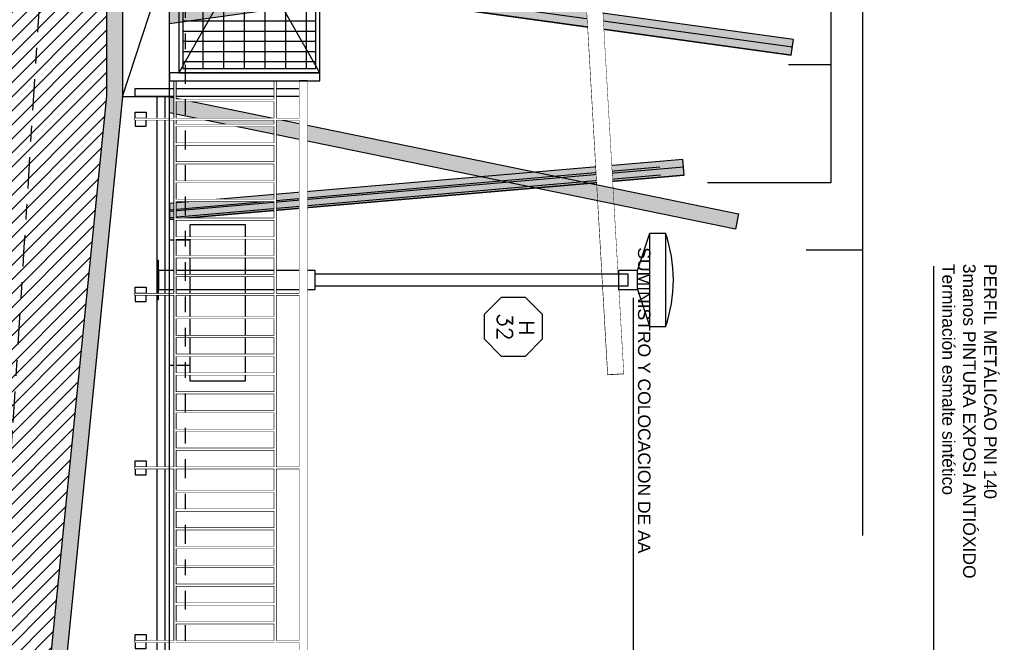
# Model space of a CAD drawing. Header units: millimetres. Extents: x 4617 to 4884, y 1258 to 1784.
# Tile 166 of 168: x 4658.14 to 4664.44, y 1596.31 to 1600.29. Entities that reach past the tile are written whole.
import ezdxf
from ezdxf.enums import TextEntityAlignment as Align

# ---------------------------------------------------------------- set-up
doc = ezdxf.new("R2010")
doc.units = ezdxf.units.MM
doc.header["$LTSCALE"] = 0.4
doc.set_wipeout_variables(frame=1)
doc.linetypes.add('DASHDOT', pattern=[1, 0.5, -0.25, 0, -0.25])
for name, color, linetype in [('00 AC - ABERTURAS ALUMINIO - HATCH', 254, 'Continuous'), ('00 AC - ABERTURAS ALUMINIO - TIPO', 3, 'Continuous'), ('00 AC - CUBIERTA', 1, 'Continuous'), ('00 AC - EQUIP SSHH', 4, 'Continuous'), ('00 AC - PILARES', 4, 'Continuous'), ('00 AC - SUELO', 1, 'Continuous'), ('00 AC - SUELO HATCH', 253, 'Continuous'), ('00 AC - TEXTOS', 3, 'Continuous'), ('200', 6, 'Continuous'), ('A HERRERÍA', 4, 'Continuous'), ('A PROYECCION', 8, 'Continuous'), ('A PROYECCION 2', 2, 'Continuous'), ('Hatch 354', 254, 'Continuous'), ('TXT', 3, 'Continuous'), ('TXT COTA', 3, 'Continuous')]:
    doc.layers.add(name, color=color, linetype=linetype)
doc.styles.add('arial', font='arial.ttf')
doc.styles.add('ROMANS', font='romans', dxfattribs={"height": 2})
doc.styles.add('SaAS simplex', font='simplex.shx', dxfattribs={"width": 0.8})
doc.dimstyles.new('COTAS 125', dxfattribs={"dimscale": 0.01, "dimtxt": 15, "dimasz": 8, "dimexe": 5, "dimexo": 20, "dimgap": 10, "dimtad": 0, "dimzin": 9, "dimdsep": 46, "dimtxsty": 'SaAS simplex', "dimblk": 'OBLIQUE', "dimcen": 0, "dimclrd": 8, "dimclre": 8, "dimclrt": 256, "dimadec": 1, "dimazin": 0, "dimtfac": 1, "dimtmove": 2, "dimatfit": 3, "dimldrblk": 'OBLIQUE', "dimfxl": 10, "dimlwd": -1, "dimlwe": -1, "dimarcsym": 0})

# ---------------------------------------------------------------- blocks, each defined once
blk = doc.blocks.new('Pergola de colores')
at = {"layer": '00 AC - PILARES'}
h = blk.add_hatch(color=140, dxfattribs=at)
h.dxf.hatch_style = 1
h.paths.add_polyline_path([(-2.5844, -2.9004), (-2.0346, 1.0718), (-2.1337, 1.0855), (-2.6854, -2.9004)])
h = blk.add_hatch(color=51, dxfattribs=at)
h.dxf.hatch_style = 1
h.paths.add_polyline_path([(-3.2171, -2.9018), (-3.115, -2.9018), (-3.863, 0.7095), (-3.9609, 0.6892)])
h = blk.add_hatch(color=80, dxfattribs=at)
h.dxf.hatch_style = 1
h.paths.add_polyline_path([(-1.2678, 0.3866), (-1.3674, 0.3779), (-1.0854, -2.9018), (-0.9841, -2.9018)])
at = {"layer": '00 AC - CUBIERTA', "color": 3}
blk.add_lwpolyline([(-4.4868, -0.3592), (0.0058, -0.0998), (0, 0), (-4.4925, -0.2593)], close=True, dxfattribs=at)
at = {"layer": '00 AC - PILARES'}
for p, q in [((-2.0841, 1.0786), (-2.6349, -2.9004)), ((-2.0841, 1.0786), (-2.6349, -2.9004)), ((-2.0346, 1.0718), (-2.5844, -2.9004)), ((-3.115, -2.9018), (-3.863, 0.7095)), ((-3.115, -2.9018), (-3.863, 0.7095)), ((-3.2171, -2.9018), (-3.9609, 0.6892)), ((-3.9609, 0.6892), (-3.2171, -2.9018)), ((-1.3176, 0.3823), (-1.0348, -2.9018)), ((-1.3176, 0.3823), (-1.0348, -2.9018)), ((-1.2678, 0.3866), (-0.9841, -2.9018)), ((-1.3176, 0.2325), (-1.0437, -2.9018)), ((-1.3176, 0.2325), (-1.0437, -2.9018)), ((-1.2678, 0.2368), (-0.9935, -2.9018))]:
    blk.add_line(p, q, dxfattribs=at)
at = {"layer": '00 AC - PILARES', "color": 51}
for p, q in [((-3.2527, -2.4835), (-3.9119, 0.6993)), ((-3.2527, -2.4835), (-3.9119, 0.6993)), ((-3.2527, -2.6332), (-3.9119, 0.5496)), ((-3.2527, -2.6332), (-3.9119, 0.5496))]:
    blk.add_line(p, q, dxfattribs=at)
at = {"layer": '00 AC - PILARES'}
blk.add_lwpolyline([(-2.5844, -2.9004), (-2.0346, 1.0718), (-2.1337, 1.0855), (-2.6854, -2.9004), (-2.5844, -2.9004)], dxfattribs=at)
blk.add_lwpolyline([(-1.2678, 0.3866), (-1.3674, 0.3779), (-1.0854, -2.9018), (-0.9841, -2.9018)], close=True, dxfattribs=at)
at = {"color": 3}
blk.add_wipeout([(-4.4868, -0.3592), (-4.4925, -0.2593), (0, 0), (0.0058, -0.0998)], dxfattribs=at)
at = {"layer": '00 AC - PILARES'}
h = blk.add_hatch(color=220, dxfattribs=at)
h.dxf.hatch_style = 1
h.paths.add_polyline_path([(-2.3378, -2.9018), (-2.8846, 1.0699), (-2.7855, 1.0836), (-2.2349, -2.9018)])
h = blk.add_hatch(color=20, dxfattribs=at)
h.dxf.hatch_style = 1
h.paths.add_polyline_path([(-1.0194, 0.7351), (-0.9215, 0.7148), (-1.6656, -2.9018), (-1.7677, -2.9018)])
h = blk.add_hatch(color=21, dxfattribs=at)
h.dxf.hatch_style = 1
h.paths.add_polyline_path([(-3.8851, -2.8335), (-3.8542, -2.4835), (-3.9497, -2.4835), (-3.9894, -2.9018), (-3.8947, -2.9018)])
h.paths.add_polyline_path([(-3.9497, -2.4835), (-3.8542, -2.4835), (-3.6096, 0.2934), (-3.7092, 0.3021)])
for points in [[(-2.3378, -2.8917), (-2.8846, 1.0699), (-2.7855, 1.0836), (-2.2349, -2.9018), (-2.3378, -2.9018)], [(-3.8911, -2.9018), (-3.6096, 0.2934), (-3.7092, 0.3021), (-3.9859, -2.9018)]]:
    blk.add_lwpolyline(points, dxfattribs=at)
blk.add_lwpolyline([(-1.0194, 0.7351), (-0.9215, 0.7148), (-1.6656, -2.9018), (-1.7677, -2.9018)], close=True, dxfattribs=at)
blk = doc.blocks.new('_Oblique')
at = {"layer": 'TXT COTA', "color": 0, "lineweight": -2}
blk.add_line((-0.5, -0.5), (0.5, 0.5), dxfattribs=at)
blk = doc.blocks.new('baranda fachada')
at = {"color": 2, "extrusion": (0, 0, -1)}
for p, q in [((-8.4282, 1.1), (-8.4282, 1.1)), ((-8.4282, 0.9), (-4.85, 0.9)), ((-8.4282, 0.89), (-8.4282, 0.9)), ((-4.85, 0.89), (-8.4282, 0.89)), ((-8.4282, 0.26), (-4.85, 0.26)), ((-8.4282, 0.25), (-8.4282, 0.26)), ((-4.85, 0.25), (-8.4282, 0.25))]:
    blk.add_line(p, q, dxfattribs=at)
at = {"color": 4}
for p, q in [((-8.3782, 0.9), (-8.3782, 1.05)), ((-8.3782, 1.05), (-8.3282, 1.05)), ((-8.3282, 1.05), (-8.3282, 0.9)), ((-8.3782, 0.26), (-8.3782, 0.89)), ((-8.3282, 0.89), (-8.3282, 0.26)), ((-8.3782, 0), (-8.3782, 0.25)), ((-8.3282, 0.25), (-8.3282, 0)), ((-8.3282, 0), (-8.3782, 0))]:
    blk.add_line(p, q, dxfattribs=at)
at = {"color": 2}
for p, q in [((-7.0688, 0.9), (-7.0688, 0.89)), ((-5.9594, 0.9), (-5.9594, 0.89)), ((-4.85, 0.9), (-4.85, 0.89)), ((-7.1494, 0.25), (-7.1494, 0.26)), ((-7.0688, 0.26), (-7.0688, 0.25)), ((-6.04, 0.25), (-6.04, 0.26)), ((-5.9594, 0.26), (-5.9594, 0.25)), ((-4.85, 0.26), (-4.85, 0.25))]:
    blk.add_line(p, q, dxfattribs=at)
at = {"color": 6}
for points in [[(-8.1782, 1.05), (-8.1782, 0), (-8.1882, 0), (-8.1882, 1.05)], [(-7.0588, 1.05), (-7.0588, 0), (-7.0688, 0), (-7.0688, 1.05)], [(-5.9494, 1.05), (-5.9494, 0), (-5.9594, 0), (-5.9594, 1.05)], [(-4.84, 1.05), (-4.84, 0), (-4.85, 0), (-4.85, 1.05)]]:
    blk.add_lwpolyline(points, close=True, dxfattribs=at)
at = {"color": 252}
for points in [[(-8.1882, 0), (-8.2282, 0), (-8.2282, 0.07), (-8.1882, 0.07)], [(-8.1782, 0), (-8.1382, 0), (-8.1382, 0.07), (-8.1782, 0.07)], [(-7.0688, 0), (-7.1088, 0), (-7.1088, 0.07), (-7.0688, 0.07)], [(-7.0588, 0), (-7.0188, 0), (-7.0188, 0.07), (-7.0588, 0.07)], [(-5.9594, 0), (-5.9994, 0), (-5.9994, 0.07), (-5.9594, 0.07)], [(-5.9494, 0), (-5.9094, 0), (-5.9094, 0.07), (-5.9494, 0.07)], [(-4.85, 0), (-4.89, 0), (-4.89, 0.07), (-4.85, 0.07)], [(-4.84, 0), (-4.8, 0), (-4.8, 0.07), (-4.84, 0.07)]]:
    blk.add_lwpolyline(points, close=True, dxfattribs=at)
at = {"color": 2}
blk.add_polyline3d([(10.863, 1.05, 0), (10.863, 1.1, 0), (-8.4282, 1.1, 0), (-8.4282, 1.05, 0), (10.863, 1.05, 0), (10.863, 1.1, 0)], dxfattribs=at)
at = {"layer": '00 AC - ABERTURAS ALUMINIO - HATCH', "color": 6, "extrusion": (0, 0, -1)}
for p, q in [((-7.0688, 0.9), (-7.0688, 0.89)), ((-5.9594, 0.9), (-5.9594, 0.89)), ((-4.85, 0.9), (-4.85, 0.89)), ((-7.1494, 0.25), (-7.1494, 0.26)), ((-7.0688, 0.26), (-7.0688, 0.25)), ((-6.04, 0.25), (-6.04, 0.26)), ((-5.9594, 0.26), (-5.9594, 0.25)), ((-4.85, 0.26), (-4.85, 0.25))]:
    blk.add_line(p, q, dxfattribs=at)
at = {"layer": 'A PROYECCION'}
for p, q in [((-8.3092, 0.26), (-8.3092, 0.89)), ((-8.3092, 0.89), (-8.2972, 0.89)), ((-8.2972, 0.89), (-8.2972, 0.26)), ((-8.1498, 0.89), (-8.1378, 0.89)), ((-8.1378, 0.89), (-8.1378, 0.26)), ((-8.0298, 0.89), (-8.0178, 0.89)), ((-7.9098, 0.89), (-7.8978, 0.89)), ((-7.7898, 0.89), (-7.7778, 0.89)), ((-7.7778, 0.89), (-7.7778, 0.26)), ((-7.6698, 0.26), (-7.6698, 0.89)), ((-7.6698, 0.89), (-7.6578, 0.89)), ((-7.6578, 0.89), (-7.6578, 0.26)), ((-7.5498, 0.26), (-7.5498, 0.89)), ((-7.5498, 0.89), (-7.5378, 0.89)), ((-7.5378, 0.89), (-7.5378, 0.26)), ((-7.4298, 0.26), (-7.4298, 0.89)), ((-7.4298, 0.89), (-7.4178, 0.89)), ((-7.4178, 0.89), (-7.4178, 0.26)), ((-7.3098, 0.26), (-7.3098, 0.89)), ((-7.3098, 0.89), (-7.2978, 0.89)), ((-7.1898, 0.89), (-7.1778, 0.89)), ((-6.9204, 0.26), (-6.9204, 0.89)), ((-6.9204, 0.89), (-6.9084, 0.89)), ((-6.8004, 0.89), (-6.7884, 0.89)), ((-6.6804, 0.89), (-6.6684, 0.89)), ((-6.5604, 0.89), (-6.5484, 0.89)), ((-6.5484, 0.89), (-6.5484, 0.26)), ((-6.4404, 0.26), (-6.4404, 0.89)), ((-6.4404, 0.89), (-6.4284, 0.89)), ((-6.4284, 0.89), (-6.4284, 0.26)), ((-6.3204, 0.26), (-6.3204, 0.89)), ((-6.3204, 0.89), (-6.3084, 0.89)), ((-6.2004, 0.26), (-6.2004, 0.89)), ((-6.2004, 0.89), (-6.1884, 0.89)), ((-6.0804, 0.26), (-6.0804, 0.89)), ((-6.0804, 0.89), (-6.0684, 0.89)), ((-6.0684, 0.89), (-6.0684, 0.26)), ((-5.811, 0.26), (-5.811, 0.89)), ((-5.811, 0.89), (-5.799, 0.89)), ((-5.799, 0.89), (-5.799, 0.26)), ((-5.691, 0.26), (-5.691, 0.89)), ((-5.691, 0.89), (-5.679, 0.89)), ((-5.571, 0.26), (-5.571, 0.89)), ((-5.571, 0.89), (-5.559, 0.89)), ((-5.559, 0.89), (-5.559, 0.26)), ((-5.451, 0.89), (-5.439, 0.89)), ((-5.331, 0.89), (-5.319, 0.89)), ((-5.211, 0.89), (-5.199, 0.89)), ((-5.091, 0.26), (-5.091, 0.89)), ((-5.091, 0.89), (-5.079, 0.89)), ((-5.079, 0.89), (-5.079, 0.26)), ((-4.971, 0.26), (-4.971, 0.89)), ((-4.971, 0.89), (-4.959, 0.89)), ((-4.959, 0.89), (-4.959, 0.26)), ((-8.2972, 0.26), (-8.3092, 0.26)), ((-8.1378, 0.26), (-8.1498, 0.26)), ((-8.0178, 0.26), (-8.0298, 0.26)), ((-7.8978, 0.26), (-7.9098, 0.26)), ((-7.7778, 0.26), (-7.7898, 0.26)), ((-7.6578, 0.26), (-7.6698, 0.26)), ((-7.5378, 0.26), (-7.5498, 0.26)), ((-7.4178, 0.26), (-7.4298, 0.26)), ((-7.2978, 0.26), (-7.3098, 0.26)), ((-7.1778, 0.26), (-7.1898, 0.26)), ((-6.9084, 0.26), (-6.9204, 0.26)), ((-6.7884, 0.26), (-6.8004, 0.26)), ((-6.6684, 0.26), (-6.6804, 0.26)), ((-6.5484, 0.26), (-6.5604, 0.26)), ((-6.4284, 0.26), (-6.4404, 0.26)), ((-6.3084, 0.26), (-6.3204, 0.26)), ((-6.1884, 0.26), (-6.2004, 0.26)), ((-6.0684, 0.26), (-6.0804, 0.26)), ((-5.799, 0.26), (-5.811, 0.26)), ((-5.679, 0.26), (-5.691, 0.26)), ((-5.559, 0.26), (-5.571, 0.26)), ((-5.439, 0.26), (-5.451, 0.26)), ((-5.319, 0.26), (-5.331, 0.26)), ((-5.199, 0.26), (-5.211, 0.26)), ((-5.079, 0.26), (-5.091, 0.26)), ((-4.959, 0.26), (-4.971, 0.26))]:
    blk.add_line(p, q, dxfattribs=at)
at = {"layer": 'A PROYECCION', "extrusion": (0, 0, -1)}
for p, q in [((-8.1498, 0.26), (-8.1498, 0.89)), ((-8.0298, 0.26), (-8.0298, 0.89)), ((-8.0178, 0.89), (-8.0178, 0.26)), ((-7.9098, 0.26), (-7.9098, 0.89)), ((-7.8978, 0.89), (-7.8978, 0.26)), ((-7.7898, 0.26), (-7.7898, 0.89)), ((-7.2978, 0.89), (-7.2978, 0.26)), ((-7.1898, 0.26), (-7.1898, 0.89)), ((-7.1778, 0.89), (-7.1778, 0.26)), ((-6.9084, 0.89), (-6.9084, 0.26)), ((-6.8004, 0.26), (-6.8004, 0.89)), ((-6.7884, 0.89), (-6.7884, 0.26)), ((-6.6804, 0.26), (-6.6804, 0.89)), ((-6.6684, 0.89), (-6.6684, 0.26)), ((-6.5604, 0.26), (-6.5604, 0.89)), ((-6.3084, 0.89), (-6.3084, 0.26)), ((-6.1884, 0.89), (-6.1884, 0.26)), ((-5.679, 0.89), (-5.679, 0.26)), ((-5.451, 0.26), (-5.451, 0.89)), ((-5.439, 0.89), (-5.439, 0.26)), ((-5.331, 0.26), (-5.331, 0.89)), ((-5.319, 0.89), (-5.319, 0.26)), ((-5.211, 0.26), (-5.211, 0.89)), ((-5.199, 0.89), (-5.199, 0.26))]:
    blk.add_line(p, q, dxfattribs=at)
at = {"color": 6}
for points in [[(-8.1782, 1.05), (-8.1782, 0), (-8.1882, 0), (-8.1882, 1.05)], [(-7.0588, 1.05), (-7.0588, 0), (-7.0688, 0), (-7.0688, 1.05)], [(-5.9494, 1.05), (-5.9494, 0), (-5.9594, 0), (-5.9594, 1.05)], [(-4.84, 1.05), (-4.84, 0), (-4.85, 0), (-4.85, 1.05)]]:
    blk.add_wipeout(points, dxfattribs=at)
for points in [[(-8.2972, 0.89), (-8.2972, 0.26), (-8.3092, 0.26), (-8.3092, 0.89)], [(-8.0178, 0.89), (-8.0178, 0.26), (-8.0298, 0.26), (-8.0298, 0.89)], [(-7.8978, 0.89), (-7.8978, 0.26), (-7.9098, 0.26), (-7.9098, 0.89)], [(-7.7778, 0.89), (-7.7778, 0.26), (-7.7898, 0.26), (-7.7898, 0.89)], [(-7.6578, 0.89), (-7.6578, 0.26), (-7.6698, 0.26), (-7.6698, 0.89)], [(-7.5378, 0.89), (-7.5378, 0.26), (-7.5498, 0.26), (-7.5498, 0.89)], [(-7.4178, 0.89), (-7.4178, 0.26), (-7.4298, 0.26), (-7.4298, 0.89)], [(-7.2978, 0.89), (-7.2978, 0.26), (-7.3098, 0.26), (-7.3098, 0.89)], [(-7.1778, 0.89), (-7.1778, 0.26), (-7.1898, 0.26), (-7.1898, 0.89)], [(-6.9084, 0.89), (-6.9084, 0.26), (-6.9204, 0.26), (-6.9204, 0.89)], [(-6.7884, 0.89), (-6.7884, 0.26), (-6.8004, 0.26), (-6.8004, 0.89)], [(-6.6684, 0.89), (-6.6684, 0.26), (-6.6804, 0.26), (-6.6804, 0.89)], [(-6.5484, 0.89), (-6.5484, 0.26), (-6.5604, 0.26), (-6.5604, 0.89)], [(-6.4284, 0.89), (-6.4284, 0.26), (-6.4404, 0.26), (-6.4404, 0.89)], [(-6.3084, 0.89), (-6.3084, 0.26), (-6.3204, 0.26), (-6.3204, 0.89)], [(-6.1884, 0.89), (-6.1884, 0.26), (-6.2004, 0.26), (-6.2004, 0.89)], [(-6.0684, 0.89), (-6.0684, 0.26), (-6.0804, 0.26), (-6.0804, 0.89)], [(-5.799, 0.89), (-5.799, 0.26), (-5.811, 0.26), (-5.811, 0.89)], [(-5.679, 0.89), (-5.679, 0.26), (-5.691, 0.26), (-5.691, 0.89)], [(-5.559, 0.89), (-5.559, 0.26), (-5.571, 0.26), (-5.571, 0.89)], [(-5.439, 0.89), (-5.439, 0.26), (-5.451, 0.26), (-5.451, 0.89)], [(-5.319, 0.89), (-5.319, 0.26), (-5.331, 0.26), (-5.331, 0.89)], [(-5.199, 0.89), (-5.199, 0.26), (-5.211, 0.26), (-5.211, 0.89)], [(-5.079, 0.89), (-5.079, 0.26), (-5.091, 0.26), (-5.091, 0.89)], [(-4.959, 0.89), (-4.959, 0.26), (-4.971, 0.26), (-4.971, 0.89)]]:
    blk.add_wipeout(points).dxf.layer = 'A PROYECCION'
at = {"color": 2}
blk.add_wipeout([(-8.4282, 1.1), (10.863, 1.1), (10.863, 1.05), (-8.4282, 1.05)], dxfattribs=at)
for points in [[(-8.0178, 0.89), (-8.0178, 0.26), (-8.0298, 0.26), (-8.0298, 0.89)], [(-7.8978, 0.89), (-7.8978, 0.26), (-7.9098, 0.26), (-7.9098, 0.89)], [(-7.7778, 0.89), (-7.7778, 0.26), (-7.7898, 0.26), (-7.7898, 0.89)], [(-7.6578, 0.89), (-7.6578, 0.26), (-7.6698, 0.26), (-7.6698, 0.89)], [(-7.5378, 0.89), (-7.5378, 0.26), (-7.5498, 0.26), (-7.5498, 0.89)], [(-7.4178, 0.89), (-7.4178, 0.26), (-7.4298, 0.26), (-7.4298, 0.89)], [(-7.2978, 0.89), (-7.2978, 0.26), (-7.3098, 0.26), (-7.3098, 0.89)], [(-7.1778, 0.89), (-7.1778, 0.26), (-7.1898, 0.26), (-7.1898, 0.89)]]:
    blk.add_wipeout(points).dxf.layer = 'A PROYECCION'
at = {"color": 6}
for points in [[(-8.1882, 1.05), (-8.1782, 1.05), (-8.1782, 0), (-8.1882, 0)], [(-7.0688, 1.05), (-7.0588, 1.05), (-7.0588, 0), (-7.0688, 0)], [(-5.9594, 1.05), (-5.9494, 1.05), (-5.9494, 0), (-5.9594, 0)], [(-4.85, 1.05), (-4.84, 1.05), (-4.84, 0), (-4.85, 0)]]:
    blk.add_wipeout(points, dxfattribs=at)
at = {"color": 2}
for points in [[(-4.84, 0.9), (-3.65, 0.9), (-3.65, 0.89), (-4.84, 0.89)], [(-4.84, 0.26), (-3.65, 0.26), (-3.65, 0.25), (-4.84, 0.25)]]:
    blk.add_wipeout(points, dxfattribs=at)
blk.add_wipeout([(-8.1378, 0.89), (-8.1378, 0.26), (-8.1498, 0.26), (-8.1498, 0.89)]).dxf.layer = 'A PROYECCION'
for points in [[(-5.9494, 0.9), (-4.85, 0.9), (-4.85, 0.89), (-5.9494, 0.89)], [(-5.9494, 0.26), (-4.85, 0.26), (-4.85, 0.25), (-5.9494, 0.25)]]:
    blk.add_wipeout(points, dxfattribs=at)
blk.add_wipeout([(-8.1378, 0.89), (-8.1378, 0.26), (-8.1498, 0.26), (-8.1498, 0.89)]).dxf.layer = 'A PROYECCION'
for points in [[(-7.0588, 0.9), (-5.9594, 0.9), (-5.9594, 0.89), (-7.0588, 0.89)], [(-7.0588, 0.26), (-5.9594, 0.26), (-5.9594, 0.25), (-7.0588, 0.25)]]:
    blk.add_wipeout(points, dxfattribs=at)
for points in [[(-8.1782, 0.9), (-7.0688, 0.9), (-7.0688, 0.89), (-8.1782, 0.89)], [(-8.1782, 0.26), (-7.0688, 0.26), (-7.0688, 0.25), (-8.1782, 0.25)]]:
    blk.add_wipeout(points, dxfattribs=at)
for points in [[(-8.4282, 0.9), (-8.1882, 0.9), (-8.1882, 0.89), (-8.4282, 0.89)], [(-8.4282, 0.26), (-8.1882, 0.26), (-8.1882, 0.25), (-8.4282, 0.25)]]:
    blk.add_wipeout(points, dxfattribs=at)
blk = doc.blocks.new('A$C65191DD3')
at = {"layer": 'A PROYECCION 2'}
h = blk.add_hatch(color=8, dxfattribs=at)
h.dxf.hatch_style = 1
h.paths.add_polyline_path([(0.777, 0.9227), (0.777, 0.9018), (0.9671, 0.9018), (0.9671, 0.9227)])
at = {"layer": 'Hatch 354'}
h = blk.add_hatch(dxfattribs=at)
h.set_pattern_fill('_USER', color=254, scale=0.132, pattern_type=0)
h.set_pattern_definition([(0, (8.6693, 118.25313), (0, 0.132), [])])
h.paths.add_polyline_path([(0.9446, 0.9347), (0.9446, 0.085), (0.178, 0.0853), (0.178, 0.935)])
h.paths.add_polyline_path([(1.7561, 0.0853), (1.7561, 0.935), (0.9896, 0.9347), (0.9896, 0.085)])
h = blk.add_hatch(dxfattribs=at)
h.set_pattern_fill('_USER', color=254, scale=0.065, angle=90, pattern_type=0)
h.set_pattern_definition([(90, (-1.4515, 0.135286), (-0.065, 4e-18), [])])
h.paths.add_polyline_path([(0.9446, 0.9347), (0.9446, 0.085), (0.178, 0.0853), (0.178, 0.935)])
h.paths.add_polyline_path([(1.7561, 0.0853), (1.7561, 0.935), (0.9896, 0.9347), (0.9896, 0.085)])
at = {"layer": 'A HERRERÍA'}
for points in [[(0.1, 0.96), (0.15, 0.96), (0.15, 0), (0.1, 0)], [(0.15, 0.96), (0.9671, 0.96), (0.9671, 0.06), (0.15, 0.06)], [(1.7841, 0.96), (0.9671, 0.96), (0.9671, 0.06), (1.7841, 0.06)], [(1.7841, 0.96), (1.8341, 0.96), (1.8341, 0), (1.7841, 0)], [(0.178, 0.0853), (0.178, 0.935), (0.9446, 0.9347), (0.9446, 0.085)], [(0.178, 0.0853), (0.178, 0.935), (0.9446, 0.9347), (0.9446, 0.085)], [(1.7561, 0.0853), (1.7561, 0.935), (0.9896, 0.9347), (0.9896, 0.085)]]:
    blk.add_lwpolyline(points, close=True, dxfattribs=at)
at = {"layer": 'A HERRERÍA', "color": 254, "ltscale": 0.5}
for points in [[(0.15, 0.96), (0.9446, 0.5099), (0.15, 0.0603)], [(1.7841, 0.96), (0.9896, 0.5099), (1.7841, 0.0603)]]:
    blk.add_lwpolyline(points, dxfattribs=at)
at = {"layer": 'TXT COTA', "color": 2}
blk.add_lwpolyline([(0.777, 0.9227), (0.777, 0.9018), (0.9671, 0.9018), (0.9671, 0.9227)], close=True, dxfattribs=at)
blk = doc.blocks.new('A$C4B2F62BB')
at = {"layer": 'A HERRERÍA'}
for p, q in [((0.24, 3.07), (0, 3.15)), ((0.36, 3.07), (0.6, 3.15))]:
    blk.add_line(p, q, dxfattribs=at)
for points in [[(0, 3.25), (0.6, 3.25), (0.6, 3.15), (0, 3.15)], [(0.24, 2.95), (0.36, 2.95), (0.36, 3.07), (0.24, 3.07)], [(0.24, 0.01), (0.36, 0.01), (0.36, 1.01), (0.24, 1.01)], [(0.175, 0), (0.425, 0), (0.425, 0.01), (0.175, 0.01)]]:
    blk.add_lwpolyline(points, close=True, dxfattribs=at)
blk.add_lwpolyline([(0.26, 1.01), (0.26, 3.01), (0.34, 3.01), (0.34, 1.01)], dxfattribs=at)
blk.add_arc((0.3, 2.375), 0.925, 71.07536, 108.92464, dxfattribs=at)
blk = doc.blocks.new('*U575')
at = {"color": 0, "linetype": 'ByBlock', "ltscale": 0.1}
blk.add_lwpolyline([(0, 0.3439), (0.1194, 0.3439), (0.2883, 0.175), (0.2883, -0.0638), (0.1194, -0.2326), (0, -0.2326), (-0.1194, -0.2326), (-0.2883, -0.0638), (-0.2883, 0.175), (-0.1194, 0.3439)], close=True, dxfattribs=at)
at = {"color": 0, "style": 'ROMANS', "width": 1.1}
blk.add_text('H', height=0.15, dxfattribs=at).set_placement((-0.088, 0.112))
at = {"color": 0, "linetype": 'ByBlock', "style": 'ROMANS', "width": 1.05}
blk.add_attdef('NRO', text='', height=0.15, dxfattribs=at).set_placement((0, -0.0271), align=Align.MIDDLE)

msp = doc.modelspace()

# ---------------------------------------------------------------- hatches: boundary and pattern name
at = {"layer": '00 AC - SUELO HATCH'}
h = msp.add_hatch(dxfattribs=at)
h.set_pattern_fill('LINE', color=254, scale=0.02, angle=1575, double=1)
h.set_pattern_definition([(45, (23.66417, 11.9171), (-0.0449012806, 0.0449012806), [])])
edge = h.paths.add_edge_path()
edge.add_spline(control_points=[(4658.9702, 1611.6342), (4659.1166, 1611.6342), (4659.2202, 1613.7368), (4659.2202, 1616.7102), (4659.2202, 1619.6837), (4659.1166, 1621.7863), (4658.9702, 1621.7863), (4657.1806, 1621.7863), (4655.391, 1621.7863), (4653.6014, 1621.7863), (4653.6014, 1602.0084), (4653.6014, 1582.2306), (4653.6014, 1562.4528), (4654.9348, 1562.4528), (4656.2681, 1562.4528), (4657.6015, 1562.4528), (4657.4348, 1564.4739), (4657.2681, 1566.495), (4657.1015, 1568.5162), (4656.8948, 1569.2006), (4656.6881, 1569.8851), (4656.4814, 1570.5695), (4656.5714, 1570.5695), (4656.6614, 1570.5695), (4656.7514, 1570.5695), (4656.7514, 1572.4368), (4656.7514, 1574.3042), (4656.7514, 1576.1716), (4656.8148, 1576.3094), (4656.8781, 1576.4473), (4656.9415, 1576.5852), (4656.9081, 1576.5852), (4656.8748, 1576.5852), (4656.8415, 1576.5852), (4656.8415, 1577.6278), (4656.8415, 1578.6704), (4656.8415, 1579.713), (4656.8419, 1579.7172), (4656.8423, 1579.7213), (4656.8427, 1579.7255), (4657.1523, 1582.8196), (4657.4619, 1585.9137), (4657.7715, 1589.0077), (4657.7715, 1589.5077), (4657.7715, 1590.0077), (4657.7715, 1590.5077), (4658.0815, 1593.606), (4658.3915, 1596.7042), (4658.7015, 1599.8025), (4658.7015, 1600.4788), (4658.7015, 1601.1552), (4658.7015, 1601.8316), (4658.8015, 1601.8316), (4658.9015, 1601.8316), (4659.0014, 1601.8316), (4659.0014, 1602.8165), (4659.0014, 1603.8014), (4659.0014, 1604.7863), (4658.9198, 1605.1596), (4658.8381, 1605.5328), (4658.7564, 1605.906), (4658.7437, 1605.954), (4658.6976, 1606.1276), (4658.4867, 1606.3275), (4658.3178, 1606.5186), (4658.2851, 1606.6671), (4658.2705, 1607.0081), (4658.528, 1607.174), (4658.7323, 1607.2234), (4658.8081, 1607.3172), (4658.811, 1607.3778), (4658.8123, 1607.406), (4658.8648, 1608.8154), (4658.9173, 1610.2248), (4658.9699, 1611.6342)], knot_values=[0, 0, 0, 0, 1.570796, 1.570796, 1.570796, 3.141593, 3.141593, 3.141593, 4.141593, 4.141593, 4.141593, 5.141593, 5.141593, 5.141593, 6.141593, 6.141593, 6.141593, 7.141593, 7.141593, 7.141593, 7.762084, 7.762084, 7.762084, 8.762084, 8.762084, 8.762084, 9.762084, 9.762084, 9.762084, 10.762084, 10.762084, 10.762084, 11.762084, 11.762084, 11.762084, 12.762084, 12.762084, 12.762084, 13.762084, 13.762084, 13.762084, 14.762084, 14.762084, 14.762084, 15.762084, 15.762084, 15.762084, 16.762084, 16.762084, 16.762084, 17.762084, 17.762084, 17.762084, 18.762084, 18.762084, 18.762084, 19.762084, 19.762084, 19.762084, 20.762084, 20.762084, 20.762084, 20.909892, 21.297641, 21.56682, 21.769855, 22.049035, 22.421859, 22.577783, 22.673233, 22.75656, 22.75656, 22.75656, 23.75656, 23.75656, 23.75656, 23.75656], weights=[1, 0.804738, 0.804738, 1, 0.804738, 0.804738, 1, 1, 1, 1, 1, 1, 1, 1, 1, 1, 1, 1, 1, 1, 1, 1, 1, 1, 1, 1, 1, 1, 1, 1, 1, 1, 1, 1, 1, 1, 1, 1, 1, 1, 1, 1, 1, 1, 1, 1, 1, 1, 1, 1, 1, 1, 1, 1, 1, 1, 1, 1, 1, 1, 1, 1, 1, 1, 1, 1, 1, 1, 1, 1, 1, 1, 1, 1, 1], degree=3, periodic=0)

# ---------------------------------------------------------------- linework, layer by layer
at = {"layer": '00 AC - ABERTURAS ALUMINIO - HATCH', "color": 2}
msp.add_lwpolyline([(4659.0215, 1599.7975), (4659.0215, 1580.6063)], dxfattribs=at)
at = {"layer": '00 AC - ABERTURAS ALUMINIO - HATCH', "color": 4}
msp.add_lwpolyline([(4659.0715, 1599.7975), (4659.0715, 1580.6063)], dxfattribs=at)
at = {"layer": '00 AC - TEXTOS', "color": 252}
for p, q in [((4663.3292, 1599.2467), (4663.3292, 1603.3708)), ((4663.5293, 1601.4747), (4663.5293, 1596.9917)), ((4663.1711, 1598.8182), (4663.5293, 1598.8182))]:
    msp.add_line(p, q, dxfattribs=at)
at = {"layer": '200', "color": 3, "linetype": 'DASHDOT'}
msp.add_lwpolyline([(4658.6762, 1606.1119, 0.001485), (4658.5868, 1605.4494, 0.0167), (4658.581, 1605.3902, 0.001047), (4658.3266, 1601.309, -0.001189), (4658.1015, 1597.713, -0.000152), (4657.8115, 1593.2719, 0.000209), (4657.6015, 1590.0504, 0.002962), (4657.3719, 1586.1471, -0.002473), (4657.1015, 1581.4717, -0.00916), (4657.0046, 1580.2789, 0.002559), (4656.6015, 1576.014, 0.016768), (4656.4986, 1574.1649, 0.008635), (4656.4814, 1570.5695)], format="xyb", dxfattribs=at)

# ---------------------------------------------------------------- texts
at = {"layer": '00 AC - TEXTOS', "insert": (4664.0389, 1598.7281), "char_height": 0.08, "width": 2.465687, "attachment_point": 7, "rotation": 270, "style": 'arial'}
msp.add_mtext('PERFIL METÁLICAO PNI 140\\P3manos PINTURA EXPOSI ANTIÓXIDO\\PTerminación esmalte sintético', dxfattribs=at)

# ---------------------------------------------------------------- next in the draw order: block references
at = {"layer": '00 AC - ABERTURAS ALUMINIO - HATCH', "color": 6, "rotation": 269.9999999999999}
msp.add_blockref('Pergola de colores', (4662.0032, 1598.0274), dxfattribs=at)

# ---------------------------------------------------------------- next in the draw order: hatches: boundary and pattern name
at = {"layer": '00 AC - SUELO HATCH'}
h = msp.add_hatch(color=1, dxfattribs=at)
h.dxf.hatch_style = 1
h.paths.add_polyline_path([(4659.0014, 1601.8316), (4659.0014, 1604.7863), (4659.1014, 1604.7863), (4659.1014, 1601.6316), (4658.8015, 1601.6316), (4658.8015, 1599.7975), (4657.8715, 1590.5027), (4657.8715, 1589.0027), (4656.9422, 1579.7156), (4656.9415, 1579.708), (4656.9415, 1576.5852), (4656.8415, 1576.5852), (4656.8415, 1579.713), (4656.8427, 1579.7255), (4657.7715, 1589.0077), (4657.7715, 1590.5077), (4658.7015, 1599.8025), (4658.7015, 1601.8316)])

# ---------------------------------------------------------------- next in the draw order: linework, layer by layer
at = {"layer": '00 AC - ABERTURAS ALUMINIO - HATCH'}
for points in [[(4658.8015, 1599.7975), (4659.1014, 1600.7145), (4658.8015, 1601.6316)], [(4658.8015, 1599.7975), (4659.1014, 1599.7975)]]:
    msp.add_lwpolyline(points, dxfattribs=at)
at = {"layer": '00 AC - EQUIP SSHH', "color": 251}
msp.add_lwpolyline([(4659.5842, 1598.9782), (4659.5842, 1597.9782), (4659.2342, 1597.9782), (4659.2342, 1598.9782)], close=True, dxfattribs=at)
for points in [[(4659.1481, 1598.8782), (4659.1014, 1598.8782)], [(4659.2342, 1598.8782), (4659.1481, 1598.8782)], [(4659.1592, 1598.0782), (4659.1014, 1598.0782)], [(4659.2342, 1598.0782), (4659.1592, 1598.0782)]]:
    msp.add_lwpolyline(points, dxfattribs=at)
at = {"layer": '00 AC - SUELO'}
msp.add_rational_spline([(4658.9702, 1611.6342), (4659.1166, 1611.6342), (4659.2202, 1613.7368), (4659.2202, 1616.7102), (4659.2202, 1619.6837), (4659.1166, 1621.7863), (4658.9702, 1621.7863), (4657.1806, 1621.7863), (4655.391, 1621.7863), (4653.6014, 1621.7863), (4653.6014, 1602.0084), (4653.6014, 1582.2306), (4653.6014, 1562.4528), (4654.9348, 1562.4528), (4656.2681, 1562.4528), (4657.6015, 1562.4528), (4657.4348, 1564.4739), (4657.2681, 1566.495), (4657.1015, 1568.5162), (4656.8948, 1569.2006), (4656.6881, 1569.8851), (4656.4814, 1570.5695)], [1, 0.804737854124, 0.804737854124, 1, 0.804737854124, 0.804737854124, 1, 1, 1, 1, 1, 1, 1, 1, 1, 1, 1, 1, 1, 1, 1, 1], degree=3, knots=[0, 0, 0, 0, 1.570796, 1.570796, 1.570796, 3.141593, 3.141593, 3.141593, 4.141593, 4.141593, 4.141593, 5.141593, 5.141593, 5.141593, 6.141593, 6.141593, 6.141593, 7.141593, 7.141593, 7.141593, 7.762084, 7.762084, 7.762084, 7.762084], dxfattribs=at)
at = {"layer": '00 AC - TEXTOS', "color": 252}
for p, q in [((4663.058, 1600.0027), (4663.3292, 1600.0027)), ((4662.5407, 1599.2467), (4663.3292, 1599.2467))]:
    msp.add_line(p, q, dxfattribs=at)

# ---------------------------------------------------------------- next in the draw order: block references
at = {"layer": '00 AC - ABERTURAS ALUMINIO - HATCH', "color": 251, "rotation": 269.9999999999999}
msp.add_blockref('A$C4B2F62BB', (4659.0215, 1598.9247), dxfattribs=at)
at = {"layer": '00 AC - ABERTURAS ALUMINIO - TIPO', "extrusion": (0, 0, -1)}
ref = msp.add_blockref('*U575', (-4661.2626, 1598.3255), dxfattribs=dict(at, xscale=0.65, yscale=0.65, zscale=-0.65, rotation=90.00000000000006))
ref.add_attrib('NRO', '32', dxfattribs={"layer": '0', "color": 0, "linetype": 'ByBlock', "ltscale": 0.5, "height": 0.0975, "rotation": 90, "style": 'ROMANS', "text_generation_flag": 6, "width": 1.05}).set_placement((4661.245, 1598.3255), align=Align.MIDDLE)

# ---------------------------------------------------------------- next in the draw order: texts
at = {"layer": '00 AC - TEXTOS', "insert": (4662.0942, 1598.8331), "char_height": 0.08, "attachment_point": 7, "rotation": 270, "style": 'arial'}
msp.add_mtext('SUMINISTRO Y COLOCACION DE AA', dxfattribs=at)

# ---------------------------------------------------------------- next in the draw order: leaders
at = {"layer": '00 AC - TEXTOS'}
msp.add_leader([(4662.0671, 1595.1152), (4662.0671, 1595.5527), (4662.0671, 1598.5101)], dimstyle='COTAS 125', override={"dimtxt": 5, "dimasz": 6, "dimldrblk": 'DotSmall'}, dxfattribs=at)
at = {"layer": 'TXT'}
msp.add_leader([(4661.4357, 1595.296), (4663.9866, 1595.296), (4663.9866, 1598.7128)], dimstyle='COTAS 125', override={"dimtxt": 5, "dimasz": 6, "dimldrblk": 'DotSmall'}, dxfattribs=at)

# ---------------------------------------------------------------- next in the draw order: block references
at = {"layer": '00 AC - ABERTURAS ALUMINIO - HATCH', "color": 6, "rotation": 269.9999999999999}
msp.add_blockref('baranda fachada', (4658.8815, 1591.4693), dxfattribs=at)

# ---------------------------------------------------------------- next in the draw order: linework, layer by layer
at = {"layer": '00 AC - SUELO'}
msp.add_lwpolyline([(4659.0014, 1601.8316), (4659.0014, 1604.7863), (4659.1014, 1604.7863), (4659.1014, 1601.6316), (4658.8015, 1601.6316), (4658.8015, 1599.7975), (4657.8715, 1590.5027), (4657.8715, 1589.0027), (4656.9422, 1579.7156), (4656.9415, 1579.708), (4656.9415, 1576.5852), (4656.8415, 1576.5852), (4656.8415, 1579.713), (4656.8427, 1579.7255), (4657.7715, 1589.0077), (4657.7715, 1590.5077), (4658.7015, 1599.8025), (4658.7015, 1601.8316)], close=True, dxfattribs=at)
at = {"layer": '00 AC - SUELO', "color": 3}
msp.add_lwpolyline([(4659.1014, 1580.6062), (4659.1014, 1594.7263), (4659.1014, 1594.7263), (4659.1014, 1601.8532)], dxfattribs=at)
at = {"layer": '200', "color": 2, "linetype": 'DASHDOT', "ltscale": 0.6}
msp.add_lwpolyline([(4659.2015, 1629.3991), (4659.2015, 1550.3531)], dxfattribs=at)

# ---------------------------------------------------------------- next in the draw order: block references
at = {"layer": '00 AC - ABERTURAS ALUMINIO - HATCH', "color": 251, "xscale": -1, "rotation": 269.9999999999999}
msp.add_blockref('A$C65191DD3', (4659.1014, 1599.7975), dxfattribs=at)

# ---------------------------------------------------------------- next in the draw order: leaders
at = {"layer": 'TXT'}
msp.add_leader([(4660.0779, 1602.6577), (4656.5401, 1602.6577), (4656.5401, 1599.8723)], dimstyle='COTAS 125', override={"dimtxt": 5, "dimasz": 6, "dimldrblk": 'DotSmall'}, dxfattribs=at)

doc.saveas('drawing.dxf')
